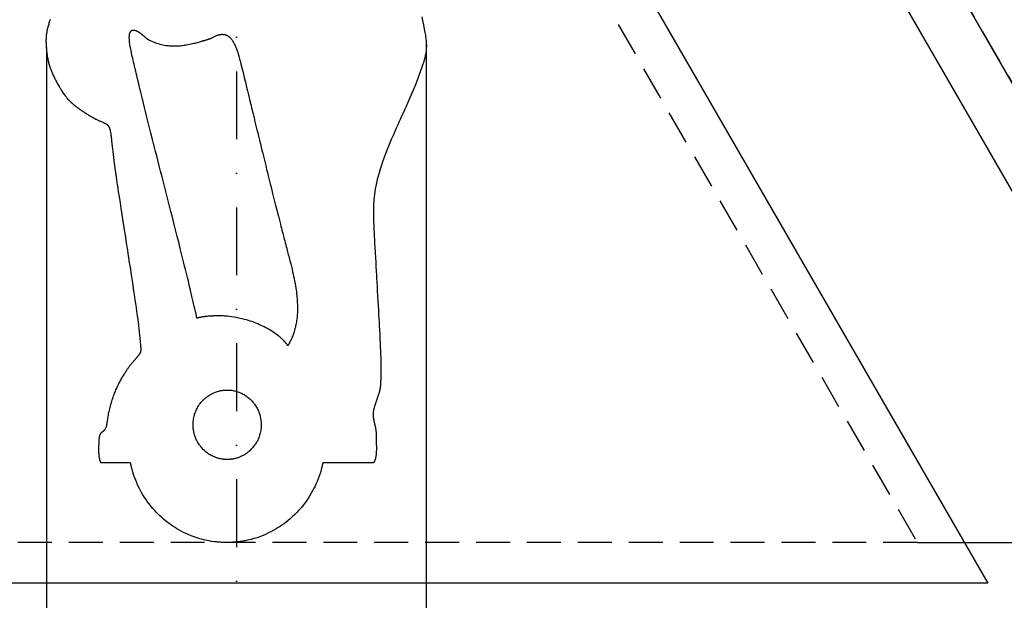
# Model space of a CAD drawing. Header units: millimetres. Extents: x -29 to 951, y -155 to 840.
# Tile 3 of 6: x 341 to 704, y 94 to 308. Entities that reach past the tile are written whole.
import ezdxf

# ---------------------------------------------------------------- set-up
doc = ezdxf.new("R2010")
doc.units = ezdxf.units.MM
doc.header["$LTSCALE"] = 5
doc.linetypes.add('ČERCHOVANÁX2', pattern=[2, 1, -0.5, 0, -0.5])
doc.linetypes.add('ČÁRKOVANÁX2', pattern=[1.5, 1, -0.5])
doc.layers.add('Kóty', color=2, linetype='Continuous')
doc.layers.add('Značka', color=7, linetype='Continuous')
doc.styles.get("Standard").update_dxf_attribs({"font": 'romand.shx', "height": 25})
doc.dimstyles.get("Standard").update_dxf_attribs({"dimtxt": 25, "dimasz": 30, "dimexe": 0.18, "dimexo": 0.0625, "dimgap": 12.5, "dimtad": 1, "dimdec": 0, "dimzin": 0, "dimdsep": 46, "dimtxsty": 'Standard', "dimcen": 0.09, "dimadec": 0, "dimazin": 0, "dimtfac": 1, "dimtdec": 0, "dimtofl": 0, "dimtmove": 0, "dimatfit": 3, "dimfxl": 1, "dimtolj": 1, "dimtzin": 0, "dimarcsym": 0})

# ---------------------------------------------------------------- blocks, each defined once
blk = doc.blocks.new('*D1')
at = {"layer": 'Defpoints', "color": 0, "transparency": 16777216}
for p in [(430.45, 465), (945.72, 465), (671.53, 115)]:
    blk.add_point(p, dxfattribs=at)
at = {"layer": 'Kóty', "color": 0, "lineweight": -2, "transparency": 16777216}
for p, q in [((430.52, 465), (945.9, 465)), ((945.72, 145), (945.72, 435)), ((671.59, 115), (945.9, 115))]:
    blk.add_line(p, q, dxfattribs=at)
at = {"layer": 'Kóty', "color": 0, "transparency": 16777216}
for points in [[(940.72, 435), (950.72, 435), (945.72, 465)], [(940.72, 145), (950.72, 145), (945.72, 115)]]:
    blk.add_solid(points, dxfattribs=at)
at = {"layer": 'Kóty', "color": 0, "transparency": 16777216, "insert": (920.72, 290), "char_height": 25, "attachment_point": 5, "rotation": 90}
blk.add_mtext('\\A1;350', dxfattribs=at)
blk = doc.blocks.new('*D2')
at = {"layer": 'Defpoints', "color": 0, "transparency": 16777216}
for p in [(350.82, 297.43), (490.69, 298.94), (490.69, -74.94)]:
    blk.add_point(p, dxfattribs=at)
at = {"layer": 'Kóty', "color": 0, "lineweight": -2, "transparency": 16777216}
for p, q in [((490.69, 298.88), (490.69, -75.12)), ((350.82, 297.37), (350.82, -75.12)), ((380.82, -74.94), (460.69, -74.94))]:
    blk.add_line(p, q, dxfattribs=at)
at = {"layer": 'Kóty', "color": 0, "transparency": 16777216}
for points in [[(380.82, -69.94), (380.82, -79.94), (350.82, -74.94)], [(460.69, -69.94), (460.69, -79.94), (490.69, -74.94)]]:
    blk.add_solid(points, dxfattribs=at)
at = {"layer": 'Kóty', "color": 0, "transparency": 16777216, "insert": (420.76, -49.94), "char_height": 25, "attachment_point": 5}
blk.add_mtext('\\A1;140', dxfattribs=at)

msp = doc.modelspace()

# ---------------------------------------------------------------- linework, layer by layer
at = {"layer": 'Značka', "color": 6, "linetype": 'ČERCHOVANÁX2', "lineweight": 25, "ltscale": 5}
msp.add_line((420.72, 839.71), (420.72, -30.29), dxfattribs=at)
at = {"layer": 'Značka', "color": 6, "linetype": 'ČÁRKOVANÁX2', "ltscale": 2.5}
for points in [[(870.72, 0.06), (420.72, 779.48), (-29.28, 0.06)], [(169.9, 115), (420.72, 549.42), (671.53, 115)]]:
    msp.add_lwpolyline(points, close=True, dxfattribs=at)
at = {"layer": 'Značka', "color": 5}
for points in [[(836.08, 60), (455.36, 719.42)], [(417.33, 171.18), (417.34, 171.18), (417.35, 171.18), (417.41, 171.18), (417.48, 171.18), (417.54, 171.18), (417.6, 171.18), (417.66, 171.18), (417.72, 171.18), (417.77, 171.17), (417.82, 171.17), (417.89, 171.17), (417.95, 171.17), (418.45, 171.14), (418.95, 171.08), (419.37, 171.02), (419.78, 170.95), (420.19, 170.86), (420.6, 170.75), (420.92, 170.66), (421.24, 170.56), (421.64, 170.41), (422.03, 170.25), (422.46, 170.07), (422.88, 169.87), (423.23, 169.69), (423.57, 169.5), (423.9, 169.3), (424.23, 169.09), (424.48, 168.91), (424.73, 168.72), (425.04, 168.48), (425.34, 168.23), (425.69, 167.92), (426.03, 167.6), (426.31, 167.33), (426.57, 167.04), (426.83, 166.75), (427.08, 166.44), (427.27, 166.2), (427.45, 165.95), (427.67, 165.62), (427.88, 165.29), (428.13, 164.89), (428.37, 164.47), (428.55, 164.12), (428.72, 163.76), (428.88, 163.39), (429.03, 163.02), (429.14, 162.73), (429.24, 162.42), (429.35, 162.04), (429.45, 161.66), (429.5, 161.47), (429.55, 161.28), (429.58, 161.12), (429.61, 160.96), (429.64, 160.8), (429.67, 160.64), (429.69, 160.51), (429.71, 160.38), (429.74, 160.22), (429.76, 160.05), (429.78, 159.86), (429.8, 159.66), (429.82, 159.49), (429.83, 159.32), (429.84, 159.16), (429.85, 158.99), (429.86, 158.86), (429.86, 158.72), (429.87, 158.55), (429.87, 158.39), (429.86, 157.8), (429.82, 157.21), (429.77, 156.72), (429.7, 156.23), (429.61, 155.75), (429.5, 155.27), (429.4, 154.89), (429.29, 154.51), (429.13, 154.05), (428.95, 153.59), (428.78, 153.15), (428.58, 152.72), (428.41, 152.37), (428.22, 152.02), (428.02, 151.68), (427.81, 151.35), (427.64, 151.09), (427.45, 150.83), (427.22, 150.52), (426.97, 150.21), (426.67, 149.85), (426.36, 149.5), (426.09, 149.22), (425.81, 148.95), (425.52, 148.69), (425.22, 148.44), (424.98, 148.24), (424.73, 148.06), (424.42, 147.83), (424.09, 147.61), (423.7, 147.36), (423.29, 147.12), (422.94, 146.93), (422.59, 146.76), (422.23, 146.6), (421.87, 146.45), (421.58, 146.33), (421.28, 146.23), (420.91, 146.11), (420.53, 146.01), (420.35, 145.96), (420.16, 145.91), (420, 145.88), (419.85, 145.85), (419.69, 145.81), (419.53, 145.78), (419.41, 145.76), (419.28, 145.74), (419.12, 145.72), (418.96, 145.7), (418.84, 145.68), (418.72, 145.67), (418.62, 145.65), (418.52, 145.64), (418.41, 145.63), (418.31, 145.63), (418.23, 145.62), (418.15, 145.62), (418.05, 145.61), (417.95, 145.6), (417.87, 145.6), (417.8, 145.6), (417.74, 145.6), (417.67, 145.6), (417.61, 145.59), (417.55, 145.59), (417.5, 145.59), (417.45, 145.59), (417.4, 145.59), (417.35, 145.59), (417.34, 145.59), (417.33, 145.59), (417.32, 145.59), (417.31, 145.59), (417.29, 145.59), (417.27, 145.59), (417.23, 145.59), (417.18, 145.59), (417.12, 145.59), (417.06, 145.6), (416.99, 145.6), (416.93, 145.6), (416.88, 145.6), (416.83, 145.6), (416.77, 145.6), (416.71, 145.6), (416.56, 145.61), (416.42, 145.62), (416.29, 145.63), (416.17, 145.64), (416.05, 145.65), (415.93, 145.67), (415.83, 145.68), (415.73, 145.69), (415.61, 145.71), (415.49, 145.72), (415.14, 145.78), (414.79, 145.85), (414.5, 145.91), (414.21, 145.98), (413.92, 146.06), (413.64, 146.15), (413.41, 146.22), (413.18, 146.3), (412.91, 146.41), (412.63, 146.52), (412.2, 146.7), (411.78, 146.9), (411.43, 147.08), (411.09, 147.27), (410.76, 147.47), (410.43, 147.69), (410.17, 147.87), (409.92, 148.05), (409.61, 148.29), (409.31, 148.54), (408.96, 148.85), (408.62, 149.17), (408.35, 149.45), (408.08, 149.73), (407.82, 150.03), (407.58, 150.33), (407.39, 150.58), (407.2, 150.83), (406.98, 151.15), (406.77, 151.48), (406.52, 151.89), (406.29, 152.3), (406.1, 152.65), (405.93, 153.01), (405.77, 153.38), (405.63, 153.75), (405.52, 154.05), (405.42, 154.35), (405.3, 154.73), (405.2, 155.12), (405.15, 155.31), (405.11, 155.5), (405.07, 155.66), (405.04, 155.81), (405.01, 155.98), (404.98, 156.14), (404.96, 156.26), (404.94, 156.39), (404.92, 156.56), (404.89, 156.72), (404.87, 156.92), (404.85, 157.12), (404.83, 157.28), (404.82, 157.45), (404.81, 157.62), (404.8, 157.78), (404.8, 157.92), (404.79, 158.05), (404.79, 158.22), (404.79, 158.39), (404.8, 158.97), (404.84, 159.56), (404.89, 160.05), (404.96, 160.54), (405.04, 161.02), (405.15, 161.5), (405.25, 161.88), (405.36, 162.26), (405.52, 162.72), (405.7, 163.18), (405.88, 163.62), (406.07, 164.05), (406.25, 164.41), (406.44, 164.75), (406.63, 165.09), (406.84, 165.43), (407.02, 165.69), (407.2, 165.94), (407.44, 166.26), (407.68, 166.56), (407.98, 166.92), (408.3, 167.27), (408.57, 167.55), (408.85, 167.82), (409.13, 168.08), (409.43, 168.33), (409.67, 168.53), (409.92, 168.72), (410.24, 168.94), (410.56, 169.16), (410.96, 169.41), (411.36, 169.65), (411.71, 169.84), (412.06, 170.01), (412.42, 170.18), (412.78, 170.33), (413.07, 170.44), (413.37, 170.54), (413.74, 170.66), (414.12, 170.76), (414.31, 170.81), (414.49, 170.86), (414.65, 170.89), (414.81, 170.93), (414.97, 170.96), (415.12, 170.99), (415.25, 171.01), (415.38, 171.03), (415.53, 171.05), (415.69, 171.08), (415.81, 171.09), (415.94, 171.11), (416.04, 171.12), (416.14, 171.13), (416.24, 171.14), (416.34, 171.15), (416.42, 171.15), (416.5, 171.16), (416.61, 171.16), (416.71, 171.17), (416.78, 171.17), (416.86, 171.17), (416.92, 171.18), (416.98, 171.18), (417.04, 171.18), (417.1, 171.18), (417.15, 171.18), (417.2, 171.18), (417.26, 171.18), (417.31, 171.18), (417.32, 171.18), (417.33, 171.18)]]:
    msp.add_lwpolyline(points, dxfattribs=at)
at = {"layer": 'Značka', "color": 1}
msp.add_lwpolyline([(438.04, 709.42), (818.76, 50), (819.24, 49.07), (819.71, 48.13, -0.055637), (821.02, 44.18, -0.055928), (821.43, 40, -0.069571), (820.79, 34.81, -0.069825), (818.76, 30, -0.069532), (815.6, 25.84, -0.067733), (811.43, 22.68, -0.055923), (807.61, 20.93, -0.061121), (803.53, 20.11, -0.012253), (802.48, 20.04, -0.004086), (801.43, 20)], format="xyb", dxfattribs=at)
msp.add_lwpolyline([(143.92, 100), (420.72, 579.42), (697.51, 100), (143.92, 100)], dxfattribs=at)
at = {"layer": 'Značka', "color": 5}
for points in [[(489.04, 308.7), (489.31, 307.42), (489.64, 305.82), (489.96, 304.21), (490.08, 303.58), (490.2, 302.95), (490.29, 302.43), (490.38, 301.9), (490.46, 301.38), (490.53, 300.85), (490.58, 300.43), (490.62, 300), (490.66, 299.47), (490.69, 298.94), (490.7, 298.7), (490.71, 298.47), (490.71, 298.27), (490.71, 298.07), (490.71, 297.87), (490.71, 297.67), (490.7, 297.51), (490.7, 297.35), (490.69, 297.15), (490.68, 296.95), (490.6, 296.08), (490.47, 295.21), (490.33, 294.49), (490.17, 293.78), (489.99, 293.07), (489.79, 292.36), (489.62, 291.79), (489.44, 291.23), (489.21, 290.53), (488.97, 289.83), (488.49, 288.46), (487.99, 287.08), (487.56, 285.95), (487.12, 284.82), (486.68, 283.7), (486.22, 282.58), (485.85, 281.68), (485.48, 280.79), (485, 279.68), (484.52, 278.58), (483.88, 277.12), (483.23, 275.67), (482.68, 274.46), (482.13, 273.26), (481.58, 272.05), (481.03, 270.84), (480.59, 269.88), (480.16, 268.91), (479.61, 267.7), (479.08, 266.49), (478.43, 265.02), (477.8, 263.55), (477.28, 262.32), (476.78, 261.09), (476.29, 259.85), (475.81, 258.61), (475.43, 257.61), (475.07, 256.6), (474.62, 255.34), (474.2, 254.07), (473.73, 252.63), (473.29, 251.19), (472.94, 249.98), (472.63, 248.76), (472.33, 247.53), (472.07, 246.3), (471.89, 245.31), (471.73, 244.32), (471.58, 243.26), (471.46, 242.2), (471.45, 242.01), (471.43, 241.82), (471.43, 241.81), (471.43, 241.79), (471.42, 241.75), (471.42, 241.72), (471.41, 241.63), (471.4, 241.54), (471.39, 241.42), (471.38, 241.3), (471.37, 241.18), (471.36, 241.06), (471.35, 240.96), (471.34, 240.87), (471.34, 240.75), (471.33, 240.63), (471.31, 240.34), (471.3, 240.06), (471.28, 239.82), (471.27, 239.59), (471.27, 239.35), (471.26, 239.11), (471.25, 238.92), (471.25, 238.73), (471.24, 238.53), (471.24, 238.33), (471.24, 238.3), (471.24, 238.26), (471.24, 238.04), (471.23, 237.82), (471.23, 237.39), (471.23, 236.95), (471.23, 235.87), (471.24, 234.78), (471.28, 233.33), (471.32, 231.88), (471.38, 230.43), (471.45, 228.98), (471.52, 227.82), (471.58, 226.66), (471.67, 225.21), (471.75, 223.76), (471.86, 221.84), (471.98, 219.93), (472.07, 218.33), (472.16, 216.74), (472.25, 215.14), (472.34, 213.55), (472.41, 212.27), (472.48, 211), (472.57, 209.4), (472.65, 207.81), (472.76, 205.86), (472.87, 203.92), (472.96, 202.3), (473.05, 200.69), (473.14, 199.07), (473.23, 197.45), (473.3, 196.15), (473.36, 194.86), (473.45, 193.24), (473.53, 191.62), (473.61, 190.02), (473.69, 188.41), (473.75, 187.08), (473.8, 185.74), (473.85, 184.41), (473.89, 183.07), (473.91, 182), (473.93, 180.93), (473.94, 179.6), (473.95, 178.26), (473.94, 177.8), (473.94, 177.34), (473.94, 176.95), (473.93, 176.57), (473.93, 176.18), (473.92, 175.8), (473.91, 175.49), (473.91, 175.18), (473.9, 174.79), (473.88, 174.41), (473.87, 174.08), (473.86, 173.75), (473.85, 173.48), (473.83, 173.21), (473.81, 172.93), (473.78, 172.66), (473.76, 172.44), (473.74, 172.23), (473.7, 171.96), (473.65, 171.69), (473.62, 171.5), (473.58, 171.32), (473.55, 171.16), (473.51, 171.01), (473.48, 170.86), (473.44, 170.71), (473.4, 170.58), (473.37, 170.46), (473.33, 170.31), (473.28, 170.16), (473.22, 169.95), (473.16, 169.73), (473.1, 169.56), (473.04, 169.38), (472.98, 169.2), (472.92, 169.03), (472.88, 168.89), (472.83, 168.75), (472.77, 168.57), (472.71, 168.4), (472.63, 168.18), (472.55, 167.95), (472.49, 167.77), (472.42, 167.59), (472.36, 167.4), (472.29, 167.22), (472.24, 167.07), (472.19, 166.92), (472.13, 166.74), (472.06, 166.55), (471.99, 166.34), (471.92, 166.12), (471.86, 165.94), (471.8, 165.76), (471.74, 165.58), (471.68, 165.4), (471.64, 165.26), (471.6, 165.11), (471.55, 164.93), (471.5, 164.75), (471.47, 164.65), (471.44, 164.55), (471.42, 164.47), (471.4, 164.38), (471.37, 164.3), (471.35, 164.22), (471.34, 164.15), (471.32, 164.08), (471.3, 164), (471.28, 163.92), (471.26, 163.82), (471.25, 163.73), (471.23, 163.65), (471.22, 163.58), (471.2, 163.5), (471.19, 163.42), (471.18, 163.36), (471.17, 163.3), (471.16, 163.22), (471.15, 163.14), (471.12, 162.9), (471.1, 162.65), (471.09, 162.45), (471.09, 162.25), (471.09, 162.04), (471.1, 161.84), (471.11, 161.67), (471.12, 161.51), (471.14, 161.31), (471.17, 161.11), (471.19, 160.9), (471.22, 160.7), (471.25, 160.53), (471.28, 160.36), (471.31, 160.2), (471.35, 160.03), (471.38, 159.9), (471.41, 159.76), (471.44, 159.6), (471.48, 159.43), (471.53, 159.22), (471.58, 159.01), (471.62, 158.84), (471.66, 158.67), (471.7, 158.5), (471.74, 158.32), (471.77, 158.18), (471.8, 158.04), (471.84, 157.87), (471.88, 157.7), (471.93, 157.48), (471.97, 157.26), (472.01, 157.07), (472.04, 156.89), (472.07, 156.7), (472.1, 156.51), (472.12, 156.36), (472.14, 156.22), (472.16, 156.03), (472.18, 155.84), (472.19, 155.75), (472.2, 155.65), (472.21, 155.57), (472.22, 155.49), (472.22, 155.41), (472.23, 155.33), (472.23, 155.27), (472.23, 155.21), (472.24, 155.13), (472.24, 155.05), (472.24, 154.95), (472.24, 154.85), (472.24, 154.77), (472.24, 154.68), (472.24, 154.6), (472.24, 154.52), (472.24, 154.45), (472.24, 154.39), (472.24, 154.3), (472.24, 154.22), (472.24, 153.94), (472.24, 153.66), (472.24, 153.43), (472.24, 153.2), (472.24, 152.96), (472.25, 152.73), (472.25, 152.55), (472.25, 152.36), (472.26, 152.13), (472.26, 151.89), (472.27, 151.63), (472.27, 151.36), (472.28, 151.13), (472.28, 150.91), (472.29, 150.69), (472.29, 150.47), (472.29, 150.29), (472.3, 150.11), (472.3, 149.89), (472.3, 149.66), (472.29, 149.4), (472.29, 149.13), (472.29, 148.91), (472.28, 148.69), (472.27, 148.47), (472.26, 148.24), (472.25, 148.07), (472.23, 147.89), (472.22, 147.67), (472.19, 147.45), (472.17, 147.21), (472.14, 146.98), (472.11, 146.78), (472.08, 146.59), (472.05, 146.39), (472, 146.2), (471.97, 146.05), (471.93, 145.9), (471.87, 145.71), (471.81, 145.52), (471.78, 145.44), (471.75, 145.37), (471.73, 145.3), (471.7, 145.24), (471.67, 145.17), (471.64, 145.11), (471.62, 145.06), (471.6, 145.01), (471.57, 144.95), (471.54, 144.89), (471.51, 144.85), (471.49, 144.81), (471.47, 144.77), (471.45, 144.74), (471.43, 144.7), (471.41, 144.67), (471.39, 144.64), (471.38, 144.62), (471.35, 144.58), (471.33, 144.55), (471.31, 144.53), (471.3, 144.51), (471.28, 144.49), (471.27, 144.47), (471.25, 144.45), (471.24, 144.43), (471.23, 144.42), (471.22, 144.4), (471.2, 144.38), (471.19, 144.37), (452.57, 144.37), (452.57, 144.34), (452.56, 144.32), (452.53, 144.16), (452.49, 144.01), (452.46, 143.86), (452.43, 143.71), (452.39, 143.56), (452.36, 143.41), (452.33, 143.29), (452.3, 143.17), (452.27, 143.04), (452.24, 142.92), (452.24, 142.89), (452.23, 142.87), (452.2, 142.72), (452.16, 142.56), (452.08, 142.26), (452, 141.95), (451.79, 141.19), (451.56, 140.44), (451.23, 139.43), (450.86, 138.44), (450.47, 137.46), (450.05, 136.5), (449.7, 135.73), (449.32, 134.98), (448.82, 134.05), (448.3, 133.13), (447.7, 132.11), (447.06, 131.11), (446.51, 130.3), (445.93, 129.5), (445.33, 128.72), (444.7, 127.96), (444.19, 127.37), (443.66, 126.78), (442.99, 126.07), (442.29, 125.37), (441.44, 124.56), (440.57, 123.77), (439.83, 123.13), (439.06, 122.52), (438.28, 121.93), (437.48, 121.36), (436.83, 120.92), (436.17, 120.5), (435.34, 119.99), (434.48, 119.51), (433.44, 118.94), (432.37, 118.4), (431.47, 117.98), (430.56, 117.59), (429.64, 117.23), (428.7, 116.9), (427.95, 116.65), (427.19, 116.42), (426.24, 116.17), (425.27, 115.93), (424.8, 115.82), (424.32, 115.72), (423.93, 115.64), (423.53, 115.57), (423.13, 115.5), (422.73, 115.43), (422.41, 115.38), (422.09, 115.34), (421.69, 115.29), (421.29, 115.24), (420.98, 115.2), (420.67, 115.17), (420.42, 115.15), (420.16, 115.12), (419.9, 115.1), (419.65, 115.08), (419.44, 115.07), (419.24, 115.06), (418.98, 115.04), (418.72, 115.03), (418.54, 115.03, -0.000978), (418.35, 115.02), (418.19, 115.02), (418.04, 115.01), (417.88, 115.01), (417.72, 115.01), (417.6, 115.01), (417.47, 115), (417.34, 115), (417.21, 115), (417.18, 115), (417.16, 115), (417.14, 115), (417.11, 115), (417.07, 115), (417.02, 115), (416.9, 115), (416.79, 115.01), (416.63, 115.01), (416.47, 115.01), (416.32, 115.01), (416.16, 115.02), (416.04, 115.02), (415.91, 115.02), (415.76, 115.03), (415.6, 115.03), (415.23, 115.05), (414.86, 115.07), (414.55, 115.09), (414.24, 115.12), (413.94, 115.14), (413.63, 115.17), (413.39, 115.2), (413.14, 115.22), (412.83, 115.26), (412.53, 115.3), (411.63, 115.43), (410.74, 115.58), (410, 115.72), (409.27, 115.88), (408.53, 116.05), (407.81, 116.24), (407.23, 116.4), (406.65, 116.58), (405.93, 116.81), (405.22, 117.06), (404.11, 117.47), (403.02, 117.91), (402.12, 118.31), (401.23, 118.74), (400.36, 119.2), (399.5, 119.67), (398.82, 120.08), (398.15, 120.49), (397.32, 121.04), (396.52, 121.6), (395.57, 122.29), (394.64, 123.01), (393.88, 123.64), (393.15, 124.29), (392.43, 124.95), (391.73, 125.64), (391.19, 126.21), (390.65, 126.78), (390.01, 127.52), (389.38, 128.28), (388.64, 129.2), (387.92, 130.15), (387.35, 130.96), (386.81, 131.79), (386.28, 132.63), (385.79, 133.48), (385.4, 134.18), (385.04, 134.88), (384.61, 135.77), (384.2, 136.67), (384.01, 137.12), (383.82, 137.56), (383.66, 137.93), (383.52, 138.31), (383.37, 138.68), (383.23, 139.06), (383.13, 139.36), (383.02, 139.66), (382.89, 140.05), (382.77, 140.43), (382.67, 140.72), (382.58, 141.01), (382.51, 141.25), (382.44, 141.5), (382.37, 141.74), (382.3, 141.98), (382.25, 142.18), (382.2, 142.38), (382.13, 142.62), (382.07, 142.87), (382.03, 143.05), (381.99, 143.23), (381.95, 143.38), (381.92, 143.53), (381.89, 143.68), (381.85, 143.83), (381.83, 143.95), (381.8, 144.07), (381.77, 144.19), (381.74, 144.32), (381.74, 144.34), (381.73, 144.37), (370.86, 144.37), (370.84, 144.39), (370.83, 144.41), (370.82, 144.43), (370.82, 144.45), (370.81, 144.47), (370.8, 144.49), (370.79, 144.5), (370.78, 144.52), (370.78, 144.54), (370.77, 144.56), (370.69, 144.74), (370.62, 144.92), (370.57, 145.08), (370.52, 145.24), (370.48, 145.4), (370.44, 145.56), (370.41, 145.69), (370.38, 145.82), (370.35, 145.98), (370.32, 146.15), (370.28, 146.36), (370.25, 146.58), (370.22, 146.76), (370.2, 146.94), (370.18, 147.12), (370.17, 147.3), (370.15, 147.45), (370.14, 147.59), (370.13, 147.77), (370.12, 147.96), (370.11, 148.19), (370.1, 148.42), (370.09, 148.61), (370.09, 148.81), (370.08, 149), (370.08, 149.2), (370.08, 149.35), (370.08, 149.51), (370.08, 149.7), (370.09, 149.89), (370.09, 150.13), (370.1, 150.36), (370.1, 150.55), (370.11, 150.74), (370.12, 150.93), (370.13, 151.12), (370.13, 151.28), (370.14, 151.43), (370.15, 151.62), (370.16, 151.82), (370.17, 151.9), (370.17, 151.99), (370.18, 152.06), (370.18, 152.14), (370.19, 152.21), (370.19, 152.28), (370.19, 152.34), (370.2, 152.4), (370.2, 152.47), (370.21, 152.55), (370.21, 152.63), (370.22, 152.71), (370.23, 152.78), (370.23, 152.85), (370.24, 152.92), (370.24, 152.99), (370.24, 153.04), (370.25, 153.1), (370.25, 153.16), (370.26, 153.23), (370.28, 153.42), (370.29, 153.62), (370.31, 153.77), (370.34, 153.93), (370.36, 154.09), (370.4, 154.25), (370.43, 154.37), (370.46, 154.49), (370.51, 154.64), (370.57, 154.79), (370.6, 154.85), (370.63, 154.91), (370.65, 154.97), (370.68, 155.02), (370.71, 155.07), (370.74, 155.12), (370.76, 155.16), (370.79, 155.2), (370.82, 155.24), (370.86, 155.29), (370.89, 155.34), (370.93, 155.38), (370.96, 155.42), (370.99, 155.45), (371.02, 155.49), (371.06, 155.52), (371.09, 155.55), (371.11, 155.58), (371.15, 155.61), (371.19, 155.64), (371.25, 155.69), (371.31, 155.74), (371.36, 155.78), (371.41, 155.82), (371.46, 155.86), (371.52, 155.9), (371.56, 155.93), (371.6, 155.96), (371.65, 156), (371.7, 156.04), (371.76, 156.08), (371.82, 156.13), (371.86, 156.16), (371.91, 156.2), (371.96, 156.24), (372, 156.29), (372.04, 156.32), (372.07, 156.35), (372.11, 156.4), (372.15, 156.44), (372.21, 156.51), (372.27, 156.58), (372.32, 156.64), (372.36, 156.7), (372.4, 156.76), (372.45, 156.82), (372.48, 156.87), (372.51, 156.93), (372.55, 156.99), (372.58, 157.06), (372.65, 157.2), (372.71, 157.33), (372.76, 157.45), (372.8, 157.57), (372.84, 157.68), (372.88, 157.8), (372.91, 157.9), (372.94, 158), (372.97, 158.12), (373, 158.24), (373.01, 158.3), (373.02, 158.35), (373.03, 158.4), (373.04, 158.44), (373.05, 158.49), (373.06, 158.54), (373.07, 158.57), (373.08, 158.61), (373.09, 158.66), (373.1, 158.7), (373.11, 158.8), (373.13, 158.9), (373.14, 158.98), (373.15, 159.06), (373.17, 159.14), (373.18, 159.22), (373.19, 159.29), (373.19, 159.35), (373.2, 159.42), (373.21, 159.49), (373.22, 159.5), (373.22, 159.51), (373.23, 159.59), (373.24, 159.67), (373.26, 159.83), (373.28, 159.99), (373.34, 160.4), (373.4, 160.79), (373.49, 161.33), (373.58, 161.86), (373.67, 162.39), (373.78, 162.92), (373.86, 163.34), (373.95, 163.76), (374.08, 164.29), (374.2, 164.81), (374.33, 165.32), (374.47, 165.84), (374.59, 166.26), (374.71, 166.68), (374.84, 167.1), (374.98, 167.52), (375.09, 167.86), (375.21, 168.19), (375.35, 168.61), (375.51, 169.02), (375.69, 169.52), (375.88, 170.01), (376.04, 170.42), (376.21, 170.82), (376.38, 171.23), (376.56, 171.63), (376.7, 171.95), (376.85, 172.27), (377.04, 172.67), (377.23, 173.06), (377.46, 173.54), (377.7, 174.02), (377.9, 174.41), (378.11, 174.8), (378.33, 175.19), (378.54, 175.58), (378.72, 175.88), (378.9, 176.19), (379.13, 176.57), (379.36, 176.95), (379.47, 177.13), (379.58, 177.31), (379.68, 177.46), (379.77, 177.62), (379.87, 177.77), (379.97, 177.92), (380.04, 178.04), (380.12, 178.16), (380.22, 178.31), (380.32, 178.46), (380.44, 178.64), (380.55, 178.82), (380.65, 178.97), (380.75, 179.12), (380.85, 179.27), (380.96, 179.42), (381.04, 179.54), (381.12, 179.66), (381.23, 179.8), (381.34, 179.95), (381.45, 180.09), (381.55, 180.23), (381.65, 180.35), (381.74, 180.46), (381.83, 180.58), (381.93, 180.69), (382, 180.78), (382.08, 180.88), (382.17, 180.99), (382.27, 181.1), (382.4, 181.25), (382.52, 181.39), (382.63, 181.51), (382.73, 181.63), (382.84, 181.75), (382.94, 181.87), (383.02, 181.97), (383.11, 182.06), (383.21, 182.18), (383.32, 182.3), (383.44, 182.45), (383.57, 182.59), (383.67, 182.71), (383.78, 182.84), (383.88, 182.96), (383.99, 183.08), (384.07, 183.18), (384.15, 183.27), (384.25, 183.4), (384.36, 183.52), (384.46, 183.64), (384.56, 183.77), (384.65, 183.87), (384.73, 183.97), (384.81, 184.08), (384.89, 184.18), (384.96, 184.27), (385.02, 184.35), (385.1, 184.46), (385.18, 184.57), (385.2, 184.61), (385.23, 184.65), (385.25, 184.68), (385.27, 184.71), (385.29, 184.75), (385.32, 184.78), (385.33, 184.81), (385.35, 184.84), (385.37, 184.87), (385.39, 184.9), (385.4, 184.92), (385.41, 184.94), (385.42, 184.96), (385.43, 184.98), (385.44, 184.99), (385.45, 185.01), (385.45, 185.03), (385.46, 185.04), (385.47, 185.06), (385.48, 185.08), (385.48, 185.09), (385.49, 185.1), (385.49, 185.11), (385.49, 185.12), (385.5, 185.13), (385.5, 185.13), (385.5, 185.14), (385.51, 185.15), (385.51, 185.16), (385.51, 185.17), (385.52, 185.22), (385.53, 185.27), (385.54, 185.31), (385.55, 185.35), (385.56, 185.39), (385.56, 185.43), (385.57, 185.46), (385.57, 185.5), (385.58, 185.54), (385.59, 185.58), (385.61, 185.77), (385.62, 185.96), (385.62, 186.11), (385.62, 186.27), (385.62, 186.43), (385.61, 186.58), (385.61, 186.71), (385.6, 186.84), (385.59, 186.99), (385.58, 187.15), (385.52, 187.91), (385.45, 188.67), (385.4, 189.31), (385.34, 189.94), (385.27, 190.57), (385.21, 191.2), (385.16, 191.7), (385.1, 192.2), (385.03, 192.83), (384.96, 193.46), (384.75, 195.27), (384.52, 197.09), (384.32, 198.6), (384.12, 200.11), (383.9, 201.62), (383.69, 203.13), (383.51, 204.34), (383.33, 205.55), (383.1, 207.06), (382.88, 208.57), (382.55, 210.71), (382.23, 212.85), (381.96, 214.63), (381.69, 216.41), (381.42, 218.19), (381.14, 219.97), (380.93, 221.39), (380.71, 222.82), (380.43, 224.6), (380.15, 226.37), (379.85, 228.31), (379.55, 230.24), (379.3, 231.85), (379.05, 233.46), (378.79, 235.07), (378.54, 236.68), (378.34, 237.97), (378.14, 239.25), (377.88, 240.86), (377.63, 242.47), (377.54, 243.07), (377.45, 243.67), (377.37, 244.17), (377.29, 244.67), (377.22, 245.17), (377.14, 245.67), (377.08, 246.06), (377.02, 246.46), (376.94, 246.96), (376.87, 247.46), (376.79, 247.99), (376.71, 248.52), (376.64, 248.97), (376.58, 249.41), (376.52, 249.85), (376.45, 250.3), (376.4, 250.65), (376.35, 251.01), (376.29, 251.45), (376.23, 251.89), (376.05, 253.25), (375.88, 254.6), (375.74, 255.73), (375.6, 256.86), (375.47, 257.99), (375.34, 259.12), (375.24, 260.03), (375.14, 260.93), (375.01, 262.07), (374.88, 263.2), (374.84, 263.6), (374.79, 264), (374.75, 264.33), (374.71, 264.66), (374.67, 264.99), (374.62, 265.33), (374.57, 265.59), (374.53, 265.85), (374.47, 266.19), (374.4, 266.51), (374.37, 266.66), (374.33, 266.8), (374.31, 266.91), (374.28, 267.03), (374.24, 267.15), (374.21, 267.26), (374.18, 267.35), (374.15, 267.45), (374.11, 267.56), (374.07, 267.67), (374.04, 267.75), (374, 267.83), (373.97, 267.89), (373.94, 267.96), (373.91, 268.02), (373.88, 268.08), (373.85, 268.13), (373.82, 268.18), (373.79, 268.24), (373.75, 268.3), (373.72, 268.34), (373.69, 268.38), (373.67, 268.41), (373.64, 268.45), (373.62, 268.48), (373.59, 268.51), (373.57, 268.54), (373.55, 268.56), (373.52, 268.59), (373.49, 268.62), (373.46, 268.66), (373.42, 268.7), (373.39, 268.73), (373.36, 268.75), (373.33, 268.78), (373.3, 268.81), (373.28, 268.83), (373.25, 268.85), (373.22, 268.88), (373.19, 268.9), (373.13, 268.95), (373.06, 269), (373.01, 269.04), (372.95, 269.07), (372.9, 269.11), (372.84, 269.14), (372.8, 269.17), (372.75, 269.2), (372.69, 269.23), (372.64, 269.26), (372.52, 269.33), (372.41, 269.38), (372.31, 269.43), (372.21, 269.48), (372.12, 269.52), (372.02, 269.57), (371.94, 269.6), (371.86, 269.64), (371.77, 269.68), (371.67, 269.73), (371.37, 269.86), (371.07, 269.99), (370.82, 270.1), (370.57, 270.21), (370.32, 270.32), (370.08, 270.43), (369.88, 270.52), (369.68, 270.61), (369.44, 270.73), (369.19, 270.85), (369.02, 270.94), (368.84, 271.03), (368.7, 271.1), (368.56, 271.17), (368.41, 271.25), (368.27, 271.33), (368.16, 271.39), (368.04, 271.45), (367.9, 271.53), (367.76, 271.61), (367.56, 271.72), (367.35, 271.84), (367.18, 271.94), (367.01, 272.04), (366.85, 272.14), (366.68, 272.24), (366.54, 272.32), (366.41, 272.4), (366.24, 272.5), (366.08, 272.61), (365.88, 272.73), (365.68, 272.85), (365.52, 272.95), (365.36, 273.06), (365.2, 273.16), (365.04, 273.27), (364.91, 273.35), (364.78, 273.43), (364.62, 273.54), (364.46, 273.65), (364.3, 273.76), (364.13, 273.87), (364, 273.96), (363.86, 274.05), (363.73, 274.14), (363.59, 274.24), (363.48, 274.31), (363.38, 274.39), (363.24, 274.49), (363.11, 274.58), (362.95, 274.7), (362.78, 274.81), (362.65, 274.91), (362.52, 275.01), (362.39, 275.1), (362.25, 275.2), (362.15, 275.28), (362.04, 275.36), (361.91, 275.46), (361.78, 275.56), (361.63, 275.68), (361.48, 275.8), (361.35, 275.9), (361.23, 276), (361.1, 276.1), (360.98, 276.21), (360.88, 276.29), (360.78, 276.37), (360.66, 276.48), (360.54, 276.58), (360.48, 276.63), (360.43, 276.68), (360.38, 276.72), (360.33, 276.76), (360.29, 276.81), (360.24, 276.85), (360.2, 276.88), (360.16, 276.91), (360.12, 276.96), (360.07, 277), (360.02, 277.05), (359.96, 277.1), (359.92, 277.14), (359.87, 277.18), (359.83, 277.22), (359.79, 277.26), (359.75, 277.3), (359.71, 277.33), (359.68, 277.37), (359.64, 277.4), (359.63, 277.41), (359.63, 277.41), (359.59, 277.45), (359.55, 277.49), (359.47, 277.57), (359.4, 277.64), (359.21, 277.84), (359.02, 278.04), (358.79, 278.31), (358.55, 278.59), (358.32, 278.87), (358.1, 279.15), (357.93, 279.38), (357.76, 279.62), (357.54, 279.91), (357.34, 280.21), (357.08, 280.58), (356.83, 280.95), (356.62, 281.26), (356.42, 281.58), (356.22, 281.89), (356.03, 282.21), (355.87, 282.47), (355.72, 282.72), (355.53, 283.05), (355.34, 283.37), (355.11, 283.77), (354.88, 284.18), (354.69, 284.52), (354.51, 284.86), (354.33, 285.21), (354.15, 285.55), (354.01, 285.83), (353.87, 286.11), (353.7, 286.46), (353.53, 286.81), (353.34, 287.2), (353.16, 287.59), (353.02, 287.91), (352.88, 288.24), (352.74, 288.57), (352.6, 288.9), (352.5, 289.16), (352.4, 289.43), (352.27, 289.76), (352.15, 290.1), (352.1, 290.24), (352.06, 290.38), (352.02, 290.5), (351.98, 290.62), (351.94, 290.73), (351.9, 290.85), (351.88, 290.95), (351.85, 291.04), (351.82, 291.16), (351.78, 291.28), (351.75, 291.4), (351.72, 291.53), (351.69, 291.63), (351.67, 291.74), (351.64, 291.84), (351.62, 291.95), (351.6, 292.03), (351.58, 292.12), (351.57, 292.21), (351.55, 292.3), (351.54, 292.31), (351.54, 292.33), (351.52, 292.41), (351.51, 292.49), (351.48, 292.65), (351.45, 292.81), (351.37, 293.21), (351.3, 293.61), (351.21, 294.14), (351.12, 294.68), (351.05, 295.22), (350.98, 295.75), (350.93, 296.19), (350.89, 296.62), (350.84, 297.16), (350.8, 297.7), (350.77, 298.13), (350.74, 298.55), (350.73, 298.91), (350.72, 299.27), (350.71, 299.62), (350.71, 299.98), (350.72, 300.27), (350.73, 300.55), (350.74, 300.91), (350.77, 301.26), (350.8, 301.66), (350.84, 302.06), (350.88, 302.4), (350.93, 302.73), (350.98, 303.06), (351.04, 303.39), (351.09, 303.66), (351.14, 303.92), (351.21, 304.25), (351.29, 304.57), (351.4, 305.01), (351.51, 305.45), (351.61, 305.81), (351.72, 306.17), (351.83, 306.53), (351.95, 306.89), (352.04, 307.18), (352.14, 307.46), (352.26, 307.82)], [(411.47, 300.81), (411.48, 300.82), (411.48, 300.82), (411.53, 300.85), (411.57, 300.87), (411.62, 300.9), (411.66, 300.93), (411.7, 300.95), (411.74, 300.98), (411.78, 301), (411.81, 301.02), (411.85, 301.04), (411.9, 301.07), (412.18, 301.23), (412.47, 301.38), (412.71, 301.51), (412.96, 301.63), (413.2, 301.74), (413.46, 301.84), (413.66, 301.91), (413.87, 301.98), (414.13, 302.05), (414.39, 302.12), (414.59, 302.16), (414.78, 302.2), (414.94, 302.23), (415.11, 302.25), (415.27, 302.26, -0.010391), (415.44, 302.27), (415.57, 302.27), (415.7, 302.26), (415.86, 302.25), (416.03, 302.24), (416.18, 302.21), (416.34, 302.19), (416.47, 302.16), (416.6, 302.13), (416.73, 302.09), (416.86, 302.04), (416.96, 302.01), (417.05, 301.97), (417.18, 301.91), (417.3, 301.85), (417.45, 301.77), (417.6, 301.68), (417.72, 301.6), (417.84, 301.51), (417.96, 301.43), (418.07, 301.33), (418.16, 301.26), (418.25, 301.18), (418.35, 301.08), (418.46, 300.98), (418.66, 300.77), (418.85, 300.55), (419, 300.36), (419.14, 300.16), (419.28, 299.96), (419.41, 299.76), (419.51, 299.59), (419.61, 299.43), (419.73, 299.21), (419.85, 299), (420.08, 298.55), (420.3, 298.1), (420.46, 297.72), (420.62, 297.33), (420.77, 296.94), (420.91, 296.55), (421.02, 296.23), (421.12, 295.91), (421.25, 295.51), (421.37, 295.11), (421.4, 294.99), (421.43, 294.88), (421.46, 294.78), (421.49, 294.68), (421.52, 294.58), (421.54, 294.48), (421.57, 294.41), (421.59, 294.33), (421.61, 294.24), (421.63, 294.16), (421.64, 294.15), (421.64, 294.13), (421.71, 293.87), (421.79, 293.6), (421.93, 293.08), (422.07, 292.55), (422.42, 291.23), (422.76, 289.9), (423.21, 288.14), (423.65, 286.37), (424.08, 284.6), (424.51, 282.82), (424.85, 281.41), (425.19, 279.99), (425.61, 278.21), (426.03, 276.44), (426.45, 274.69), (426.88, 272.94), (427.23, 271.48), (427.58, 270.02), (427.94, 268.57), (428.3, 267.11), (428.59, 265.95), (428.87, 264.78), (429.23, 263.32), (429.59, 261.87), (430.02, 260.11), (430.45, 258.35), (430.81, 256.88), (431.17, 255.42), (431.53, 253.95), (431.89, 252.49), (432.17, 251.32), (432.46, 250.14), (432.82, 248.68), (433.18, 247.22), (433.63, 245.42), (434.08, 243.62), (434.45, 242.13), (434.83, 240.63), (435.2, 239.13), (435.58, 237.64), (435.89, 236.44), (436.19, 235.25), (436.57, 233.75), (436.96, 232.26), (437.14, 231.52), (437.33, 230.79), (437.49, 230.18), (437.65, 229.57), (437.8, 228.95), (437.96, 228.34), (438.09, 227.85), (438.22, 227.36), (438.38, 226.75), (438.54, 226.14), (438.73, 225.4), (438.93, 224.65), (439.1, 224.03), (439.26, 223.41), (439.43, 222.79), (439.59, 222.17), (439.72, 221.67), (439.85, 221.17), (440.02, 220.55), (440.18, 219.93), (440.47, 218.79), (440.76, 217.66), (441, 216.71), (441.23, 215.76), (441.45, 214.8), (441.66, 213.85), (441.83, 213.09), (441.99, 212.32), (442.17, 211.36), (442.35, 210.4), (442.49, 209.58), (442.63, 208.75), (442.73, 208.07), (442.83, 207.38), (442.91, 206.69), (442.99, 205.99), (443.04, 205.44), (443.09, 204.88), (443.14, 204.19), (443.18, 203.49), (443.22, 202.75), (443.24, 202.01), (443.24, 201.39), (443.24, 200.77), (443.22, 200.15), (443.2, 199.54), (443.17, 199.04), (443.13, 198.55), (443.07, 197.94), (442.99, 197.32), (442.92, 196.77), (442.83, 196.22), (442.75, 195.76), (442.67, 195.31), (442.57, 194.86), (442.47, 194.41), (442.38, 194.05), (442.28, 193.69), (442.16, 193.24), (442.02, 192.8), (441.85, 192.23), (441.65, 191.67), (441.48, 191.21), (441.3, 190.75), (441.12, 190.3), (440.92, 189.85), (440.75, 189.49), (440.58, 189.14), (440.39, 188.77), (440.19, 188.4), (440.16, 188.33), (440.12, 188.27), (440.11, 188.26), (440.11, 188.25), (440.1, 188.22), (440.08, 188.2), (440.05, 188.14), (440.02, 188.08), (439.98, 188.01), (439.93, 187.93), (439.89, 187.85), (439.85, 187.77), (439.81, 187.71), (439.78, 187.65), (439.74, 187.58), (439.7, 187.52), (439.69, 187.51), (439.69, 187.49), (439.68, 187.5), (439.68, 187.51), (439.67, 187.52), (439.66, 187.53), (439.65, 187.57), (439.63, 187.6), (439.6, 187.64), (439.57, 187.68), (439.55, 187.73), (439.52, 187.77), (439.5, 187.8), (439.48, 187.84), (439.45, 187.88), (439.43, 187.92), (439.35, 188.04), (439.27, 188.15), (439.2, 188.24), (439.13, 188.33), (439.06, 188.43), (438.99, 188.52), (438.93, 188.59), (438.87, 188.66), (438.8, 188.75), (438.72, 188.83), (438.47, 189.12), (438.21, 189.4), (437.98, 189.62), (437.76, 189.85), (437.53, 190.06), (437.29, 190.28), (437.1, 190.44), (436.91, 190.61), (436.66, 190.81), (436.42, 191.01), (435.81, 191.49), (435.19, 191.95), (434.66, 192.31), (434.13, 192.67), (433.59, 193.01), (433.04, 193.34), (432.59, 193.6), (432.14, 193.85), (431.58, 194.15), (431.01, 194.44), (430.16, 194.86), (429.31, 195.25), (428.6, 195.56), (427.87, 195.86), (427.14, 196.14), (426.41, 196.4), (425.82, 196.6), (425.22, 196.79), (424.47, 197.01), (423.72, 197.22), (422.69, 197.48), (421.65, 197.73), (420.78, 197.9), (419.91, 198.06), (419.03, 198.19), (418.15, 198.3), (417.45, 198.37), (416.74, 198.43, 0.006696), (415.86, 198.48), (414.97, 198.51), (414.52, 198.52), (414.06, 198.53), (413.68, 198.53), (413.3, 198.52, 0.002879), (412.91, 198.51, 0.002708), (412.53, 198.5, 0.002398), (412.23, 198.49, 0.002575), (411.92, 198.47), (411.54, 198.45), (411.16, 198.42), (410.74, 198.39), (410.33, 198.35), (409.98, 198.32), (409.64, 198.28), (409.29, 198.24), (408.95, 198.19), (408.67, 198.15), (408.4, 198.11), (408.05, 198.06), (407.71, 198), (407.53, 197.96), (407.35, 197.93), (407.2, 197.9), (407.05, 197.87), (406.9, 197.84), (406.74, 197.82), (406.62, 197.79), (406.5, 197.77), (406.38, 197.74), (406.25, 197.72), (406.23, 197.71), (406.21, 197.71), (406.2, 197.75), (406.19, 197.79), (406.17, 197.88), (406.15, 197.96), (406.1, 198.17), (406.05, 198.38), (405.99, 198.67), (405.92, 198.95), (405.86, 199.23), (405.79, 199.52), (405.74, 199.74), (405.69, 199.97), (405.63, 200.25), (405.56, 200.53), (405.4, 201.22), (405.24, 201.91), (405.11, 202.48), (404.98, 203.05), (404.85, 203.63), (404.71, 204.2), (404.61, 204.66), (404.5, 205.11), (404.36, 205.69), (404.23, 206.26), (403.81, 208.02), (403.39, 209.78), (403.04, 211.25), (402.68, 212.71), (402.33, 214.18), (401.97, 215.64), (401.68, 216.81), (401.4, 217.98), (401.04, 219.45), (400.67, 220.91), (400.08, 223.32), (399.48, 225.72), (398.97, 227.72), (398.47, 229.73), (397.96, 231.73), (397.45, 233.73), (397.05, 235.33), (396.64, 236.93), (396.13, 238.93), (395.62, 240.93), (395, 243.35), (394.38, 245.77), (393.87, 247.78), (393.35, 249.8), (392.84, 251.81), (392.32, 253.83), (391.91, 255.44), (391.5, 257.06), (390.99, 259.07), (390.47, 261.09), (389.87, 263.46), (389.27, 265.84), (388.77, 267.82), (388.27, 269.81), (387.77, 271.79), (387.28, 273.77), (386.89, 275.36), (386.5, 276.95), (386.02, 278.94), (385.54, 280.92), (385.31, 281.85), (385.09, 282.78), (384.91, 283.56), (384.72, 284.33), (384.54, 285.11), (384.35, 285.88), (384.2, 286.5), (384.06, 287.12), (383.87, 287.9), (383.69, 288.67), (383.47, 289.58), (383.25, 290.49), (383.07, 291.24), (382.89, 292), (382.72, 292.76), (382.54, 293.52), (382.4, 294.13), (382.27, 294.74), (382.1, 295.5), (381.94, 296.26), (381.82, 296.82), (381.71, 297.38), (381.62, 297.84), (381.54, 298.31), (381.47, 298.78), (381.41, 299.24), (381.37, 299.62), (381.33, 300), (381.31, 300.47), (381.3, 300.94), (381.29, 301.12), (381.3, 301.3), (381.3, 301.46), (381.31, 301.61), (381.32, 301.76), (381.33, 301.91), (381.35, 302.03), (381.37, 302.15), (381.39, 302.3), (381.42, 302.45), (381.44, 302.53), (381.46, 302.62), (381.48, 302.69), (381.51, 302.77), (381.53, 302.84), (381.56, 302.91), (381.58, 302.96), (381.6, 303.02), (381.63, 303.08), (381.67, 303.15), (381.69, 303.2), (381.72, 303.24), (381.75, 303.28), (381.77, 303.32), (381.8, 303.36), (381.83, 303.39), (381.85, 303.42), (381.87, 303.45), (381.9, 303.48), (381.94, 303.52), (381.97, 303.55), (382.01, 303.58), (382.04, 303.61), (382.08, 303.63), (382.11, 303.66), (382.15, 303.68), (382.17, 303.7), (382.2, 303.71), (382.24, 303.73), (382.28, 303.75), (382.33, 303.77), (382.37, 303.79), (382.41, 303.8), (382.45, 303.81), (382.5, 303.82), (382.54, 303.83), (382.57, 303.83), (382.6, 303.84), (382.65, 303.84), (382.69, 303.84), (382.75, 303.85, -0.012518), (382.81, 303.85), (382.86, 303.85), (382.9, 303.85), (382.95, 303.84), (383, 303.84), (383.04, 303.83), (383.08, 303.83), (383.13, 303.82), (383.17, 303.81), (383.27, 303.79), (383.36, 303.77), (383.44, 303.74), (383.51, 303.72), (383.59, 303.69), (383.67, 303.67), (383.73, 303.64), (383.79, 303.62), (383.86, 303.59), (383.93, 303.55), (384.11, 303.47), (384.28, 303.39), (384.42, 303.31), (384.55, 303.23), (384.69, 303.14), (384.83, 303.06), (384.93, 302.99), (385.04, 302.91), (385.17, 302.82), (385.3, 302.73), (385.4, 302.66), (385.5, 302.59), (385.58, 302.53), (385.66, 302.47), (385.73, 302.41), (385.81, 302.35), (385.88, 302.3), (385.94, 302.25), (386.02, 302.19), (386.09, 302.12), (386.2, 302.03), (386.3, 301.95), (386.38, 301.87), (386.47, 301.8), (386.56, 301.72), (386.64, 301.65), (386.71, 301.59), (386.78, 301.53), (386.85, 301.47), (386.93, 301.4), (386.94, 301.39), (386.95, 301.38), (387.03, 301.32), (387.1, 301.26), (387.25, 301.15), (387.39, 301.03), (387.78, 300.76), (388.17, 300.5), (388.71, 300.17), (389.27, 299.88), (389.84, 299.61), (390.42, 299.36), (390.89, 299.18), (391.37, 299.02), (391.98, 298.83), (392.59, 298.67), (393.16, 298.52), (393.73, 298.39), (394.21, 298.29), (394.69, 298.21), (395.17, 298.14), (395.65, 298.09), (396.03, 298.05), (396.42, 298.02), (396.9, 298), (397.39, 297.98, 0.005687), (397.98, 297.98, 0.007344), (398.57, 297.99, 0.006319), (399.06, 298.01, 0.005468), (399.55, 298.04, 0.005092), (400.04, 298.08), (400.54, 298.13), (400.93, 298.18), (401.32, 298.24), (401.81, 298.31), (402.29, 298.39), (402.91, 298.5), (403.52, 298.61), (404.02, 298.72), (404.53, 298.83), (405.03, 298.95), (405.53, 299.07), (405.94, 299.17), (406.34, 299.28), (406.83, 299.42), (407.33, 299.55), (407.58, 299.62), (407.83, 299.7), (408.03, 299.76), (408.24, 299.82), (408.44, 299.88), (408.65, 299.94), (408.81, 299.99), (408.98, 300.04), (409.18, 300.1), (409.39, 300.16), (409.55, 300.21), (409.7, 300.26), (409.83, 300.3), (409.96, 300.34), (410.09, 300.38), (410.22, 300.42), (410.32, 300.45), (410.43, 300.48), (410.56, 300.52), (410.69, 300.56), (410.78, 300.59), (410.88, 300.62), (410.95, 300.65), (411.03, 300.67), (411.11, 300.7), (411.19, 300.72), (411.25, 300.74), (411.31, 300.76), (411.38, 300.78), (411.45, 300.81), (411.46, 300.81), (411.47, 300.81)]]:
    msp.add_lwpolyline(points, format="xyb", dxfattribs=at)

# ---------------------------------------------------------------- dimensions: what is measured, and where the dimension line sits
at = {"layer": 'Kóty'}
dim = msp.add_linear_dim(base=(945.72, 465), p1=(671.53, 115), p2=(430.45, 465), angle=90, dimstyle='Standard', dxfattribs=at)
dim.commit()
dim.dimension.update_dxf_attribs({"geometry": '*D1', "text_midpoint": (920.72, 290)})
dim = msp.add_linear_dim(base=(490.69, -74.94), p1=(350.82, 297.43), p2=(490.69, 298.94), dimstyle='Standard', dxfattribs=at)
dim.commit()
dim.dimension.update_dxf_attribs({"geometry": '*D2', "text_midpoint": (420.76, -49.94)})

doc.saveas('drawing.dxf')
